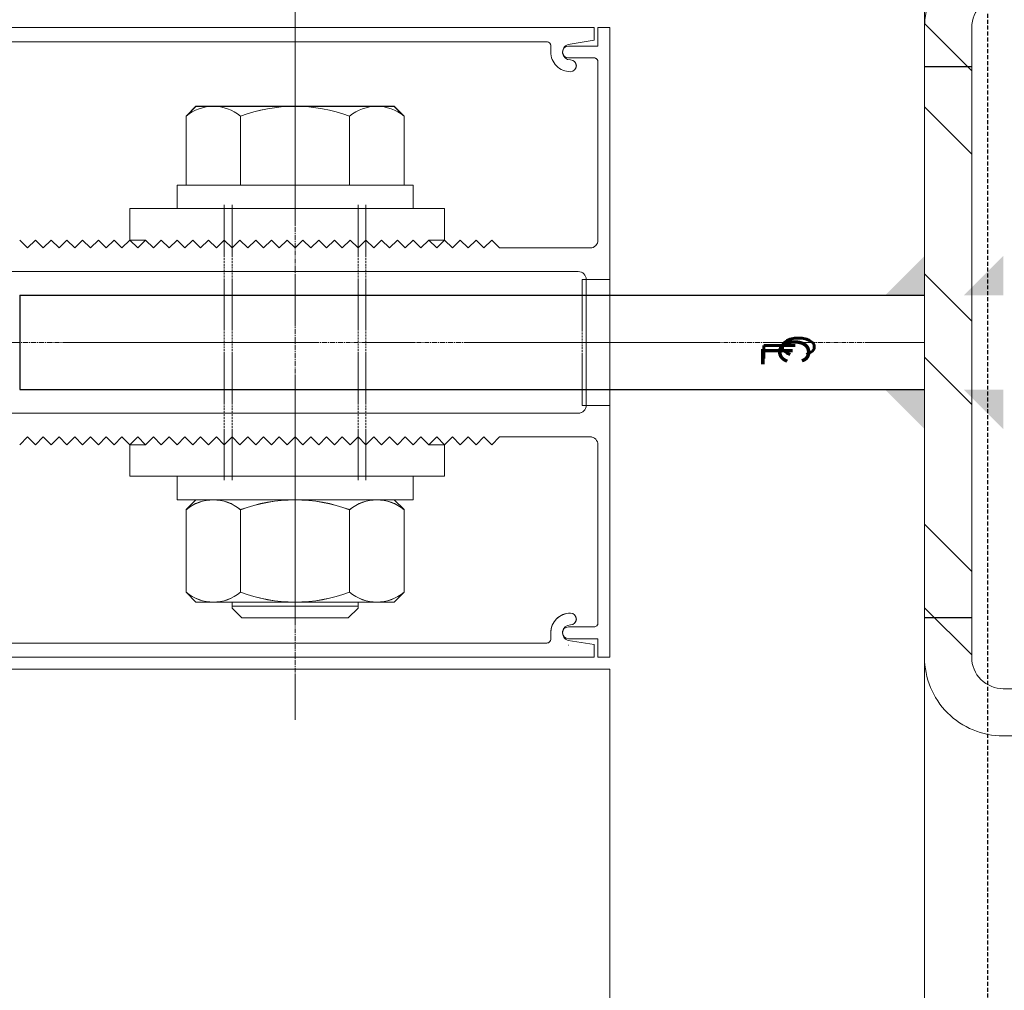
# Model space of a CAD drawing. Header units: inches. Extents: x -647532 to 3008597, y -136987 to 2557681.
# Tile 33 of 153: x 50131 to 50256, y 32480 to 32603. Entities that reach past the tile are written whole.
import ezdxf
from ezdxf import colors
from ezdxf.entities.mleader import LeaderData, LeaderLine
from ezdxf.enums import TextEntityAlignment as Align
from ezdxf.math import Vec2, Vec3

# ---------------------------------------------------------------- set-up
doc = ezdxf.new("R2010")
doc.units = ezdxf.units.IN
doc.header["$MEASUREMENT"] = 0
for name, pattern in [('a_base _85_a_base _85_WEST PTB LVL 2 - FACADE$0$CENTER', [50.8, 31.75, -6.35, 6.35, -6.35]), ('a_base _85_a_base _85_WEST PTB LVL 2 - FACADE$0$DASHED', [0.75, 0.5, -0.25]), ('a_base _85_a_base _85_WEST PTB LVL 2 - FACADE$0$HIDDEN', [0.375, 0.25, -0.125]), ('BIAL-IT1I-KGD-001-IN-DWG-141 LEVEL 2 - OVERALL FIRE EXIT PLAN$0$CENTER', [2, 1.25, -0.25, 0.25, -0.25]), ('BIAL-IT1I-KGD-001-IN-DWG-141 LEVEL 2 - OVERALL FIRE EXIT PLAN$0$DASHED', [0.75, 0.5, -0.25]), ('BIAL-IT1I-KGD-001-IN-DWG-141 LEVEL 2 - OVERALL FIRE EXIT PLAN$0$HIDDEN', [9.525, 6.35, -3.175])]:
    doc.linetypes.add(name, pattern=pattern)
doc.layers.add('ARCH', color=8, linetype='Continuous')
for name, color, linetype, lineweight in [('FURN', 8, 'Continuous', 5), ('FURN-HATCH', 8, 'Continuous', 5), ('HAT', 8, 'Continuous', 5), ('YD-EXTERNAL 1', 8, 'Continuous', 5), ('YD-EXTERNAL 4', 8, 'Continuous', 5)]:
    doc.layers.add(name, color=color, linetype=linetype, lineweight=lineweight)
doc.styles.add('ARIAL', font='arial.ttf')
doc.styles.add('BIAL-IT1I-KGD-001-IN-DWG-141 LEVEL 2 - OVERALL FIRE EXIT PLAN$0$RomanS', font='Romans.shx', dxfattribs={"width": 0.8})
doc.styles.add('GENERATED_STYLE_1', font='arial.ttf')
doc.styles.get("Standard").update_dxf_attribs({"font": 'arial.ttf'})

# ---------------------------------------------------------------- blocks, each defined once
blk = doc.blocks.new('BIAL-IT1I-KGD-001-IN-DWG-141 LEVEL 2 - OVERALL FIRE EXIT PLAN$0$CW LAYOUT')
for p, q in [((4044, 218.76), (4044, 298.76)), ((4050, 218.76), (4050, 298.76)), ((3959.48, 208.77), (3965.47, 214.76)), ((3960, 214.76), (4040, 214.76)), ((3970.07, 208.76), (3976.07, 214.76)), ((3991.29, 208.76), (3997.29, 214.76)), ((4001.89, 208.76), (4007.89, 214.76)), ((4023.11, 208.76), (4029.11, 214.76)), ((4033.71, 208.76), (4039.71, 214.76)), ((7888, 208.76), (112, 208.76)), ((3960, 208.76), (4040, 208.76)), ((4041.5, 168.76), (7958.5, 168.76)), ((4041.5, 68.76), (4041.5, 168.76)), ((3983, 143.76), (3980, 143.76)), ((3980, 143.76), (3980, 113.76)), ((3983, 113.76), (3983, 143.76)), ((4017, 113.76), (4017, 143.76)), ((4017, 143.76), (4020, 143.76)), ((4020, 143.76), (4020, 113.76)), ((3970, 141.37), (3971.25, 142.62)), ((3971.25, 142.62), (3980, 142.62)), ((4020, 141.37), (4021.25, 142.62)), ((4031.75, 142.62), (4021.25, 142.62)), ((4033, 141.37), (4031.75, 142.62)), ((3970, 141.37), (3970, 116.15)), ((4020, 141.37), (4020, 116.15)), ((4033, 141.37), (4033, 116.15)), ((4033, 136.76), (4033.75, 136.76)), ((4033.5, 136.76), (4033.5, 120.76)), ((4033.75, 136.76), (4035, 135.51)), ((3971.25, 135.69), (3980, 135.69)), ((4031.75, 135.69), (4021.25, 135.69)), ((4035, 135.51), (4035, 122.01)), ((3971.25, 121.83), (3980, 121.83)), ((4031.75, 121.83), (4021.25, 121.83)), ((4035, 122.01), (4033.75, 120.76)), ((4033, 120.76), (4033.75, 120.76)), ((3970, 116.15), (3971.25, 114.9)), ((4020, 116.15), (4021.25, 114.9)), ((4033, 116.15), (4031.75, 114.9)), ((3971.25, 114.9), (3980, 114.9)), ((4031.75, 114.9), (4021.25, 114.9)), ((3980, 113.76), (3983, 113.76)), ((4020, 113.76), (4017, 113.76))]:
    blk.add_line(p, q)
at = {"linetype": 'BIAL-IT1I-KGD-001-IN-DWG-141 LEVEL 2 - OVERALL FIRE EXIT PLAN$0$DASHED', "lineweight": -3}
blk.add_line((110, 216.76), (7890, 216.76), dxfattribs=at)
at = {"lineweight": -3, "ltscale": 1000}
for p, q in [((3965, 214.76), (3965, 208.76)), ((4035, 214.76), (4035, 208.76)), ((3994, 93.76), (3994, 208.76)), ((4006, 93.76), (4006, 208.76))]:
    blk.add_line(p, q, dxfattribs=at)
at = {"linetype": 'BIAL-IT1I-KGD-001-IN-DWG-141 LEVEL 2 - OVERALL FIRE EXIT PLAN$0$CENTER', "ltscale": 0.5}
for p, q in [((4000, -52.8), (4000, 208.76)), ((3953.33, 128.76), (4047.94, 128.76))]:
    blk.add_line(p, q, dxfattribs=at)
at = {"linetype": 'ByBlock'}
for p, q in [((3960, 167.26), (3960, 168.76)), ((3960, 168.76), (4040, 168.76)), ((3992, 165.26), (3992, 168.76)), ((4008, 165.26), (4008, 168.76)), ((4040, 168.76), (4040, 167.26)), ((3962.35, 167.26), (3960, 167.26)), ((3960, 68.76), (3960, 166.76)), ((3960, 166.76), (3961.6, 166.76)), ((3961.6, 166.76), (3962.14, 163.47)), ((3962.35, 163.51), (3962.35, 167.26)), ((3963.85, 166.76), (3963.85, 163.51)), ((3987, 167.26), (3964.35, 167.26)), ((4035.65, 167.26), (4013, 167.26)), ((4036.15, 163.51), (4036.15, 166.76)), ((4040, 167.26), (4037.65, 167.26)), ((4037.65, 167.26), (4037.65, 163.51)), ((4038.4, 166.76), (4037.86, 163.47)), ((4040, 166.76), (4038.4, 166.76)), ((4040, 68.76), (4040, 166.76)), ((3988, 154.76), (3988, 166.26)), ((3992, 165.76), (4008, 165.76)), ((4012, 166.26), (4012, 154.76)), ((3991, 83.76), (3991, 164.76)), ((4009, 164.76), (4009, 83.76)), ((4038.46, 163.47), (4038.46, 163.47)), ((3961.8, 160.76), (3961.8, 90.76)), ((3963.1, 161.26), (3962.3, 161.26)), ((4036.9, 161.26), (4037.7, 161.26)), ((4038.2, 160.76), (4038.2, 90.76)), ((3987, 153.76), (3988, 154.76)), ((4012, 154.76), (4013, 153.76)), ((3988, 152.76), (3987, 153.76)), ((3987, 151.76), (3988, 152.76)), ((4013, 153.76), (4012, 152.76)), ((4012, 152.76), (4013, 151.76)), ((3988, 150.76), (3987, 151.76)), ((4013, 151.76), (4012, 150.76)), ((3987, 149.76), (3988, 150.76)), ((4012, 150.76), (4013, 149.76)), ((3988, 148.76), (3987, 149.76)), ((4013, 149.76), (4012, 148.76)), ((3983, 147.76), (3987, 147.76)), ((3983, 107.76), (3983, 147.76)), ((3987, 147.76), (3988, 148.76)), ((3987, 147.76), (3987, 145.76)), ((3988, 146.76), (3987, 147.76)), ((4012, 148.76), (4013, 147.76)), ((4013, 147.76), (4012, 146.76)), ((4017, 147.76), (4013, 147.76)), ((4013, 147.76), (4013, 145.76)), ((4017, 107.76), (4017, 147.76)), ((3987, 145.76), (3988, 146.76)), ((4012, 146.76), (4013, 145.76)), ((3987, 145.76), (3988, 144.76)), ((3988, 144.76), (3987, 145.76)), ((4013, 145.76), (4012, 144.76)), ((4013, 145.76), (4012, 144.76)), ((3988, 144.76), (3987, 143.76)), ((3987, 143.76), (3988, 144.76)), ((4012, 144.76), (4013, 143.76)), ((4012, 144.76), (4013, 143.76)), ((3987, 143.76), (3988, 142.76)), ((3988, 142.76), (3987, 143.76)), ((3988, 142.76), (3987, 141.76)), ((3987, 141.76), (3988, 142.76)), ((4013, 143.76), (4012, 142.76)), ((4013, 143.76), (4012, 142.76)), ((4012, 142.76), (4013, 141.76)), ((4012, 142.76), (4013, 141.76)), ((3987, 141.76), (3988, 140.76)), ((3988, 140.76), (3987, 141.76)), ((4013, 141.76), (4012, 140.76)), ((4013, 141.76), (4012, 140.76)), ((3988, 140.76), (3987, 139.76)), ((3987, 139.76), (3988, 140.76)), ((4012, 140.76), (4013, 139.76)), ((4012, 140.76), (4013, 139.76)), ((3987, 139.76), (3988, 138.76)), ((3988, 138.76), (3987, 139.76)), ((4013, 139.76), (4012, 138.76)), ((4013, 139.76), (4012, 138.76)), ((3988, 138.76), (3987, 137.76)), ((3987, 137.76), (3988, 138.76)), ((3987, 137.76), (3988, 136.76)), ((3988, 136.76), (3987, 137.76)), ((4012, 138.76), (4013, 137.76)), ((4012, 138.76), (4013, 137.76)), ((4013, 137.76), (4012, 136.76)), ((4013, 137.76), (4012, 136.76)), ((3988, 136.76), (3987, 135.76)), ((3987, 135.76), (3988, 136.76)), ((4012, 136.76), (4013, 135.76)), ((4012, 136.76), (4013, 135.76)), ((3987, 135.76), (3988, 134.76)), ((3988, 134.76), (3987, 135.76)), ((4013, 135.76), (4012, 134.76)), ((4013, 135.76), (4012, 134.76)), ((3988, 134.76), (3987, 133.76)), ((3987, 133.76), (3988, 134.76)), ((4012, 134.76), (4013, 133.76)), ((4012, 134.76), (4013, 133.76)), ((3987, 133.76), (3988, 132.76)), ((3988, 132.76), (3987, 133.76)), ((3988, 132.76), (3987, 131.76)), ((3987, 131.76), (3988, 132.76)), ((4013, 133.76), (4012, 132.76)), ((4013, 133.76), (4012, 132.76)), ((4012, 132.76), (4013, 131.76)), ((4012, 132.76), (4013, 131.76)), ((3987, 131.76), (3988, 130.76)), ((3988, 130.76), (3987, 131.76)), ((4013, 131.76), (4012, 130.76)), ((4013, 131.76), (4012, 130.76)), ((3988, 130.76), (3987, 129.76)), ((3987, 129.76), (3988, 130.76)), ((4012, 130.76), (4013, 129.76)), ((4012, 130.76), (4013, 129.76)), ((3987, 129.76), (3988, 128.76)), ((3988, 128.76), (3987, 129.76)), ((4013, 129.76), (4012, 128.76)), ((4013, 129.76), (4012, 128.76)), ((3988, 128.76), (3987, 127.76)), ((3987, 127.76), (3988, 128.76)), ((3987, 127.76), (3988, 126.76)), ((3988, 126.76), (3987, 127.76)), ((4012, 128.76), (4013, 127.76)), ((4012, 128.76), (4013, 127.76)), ((4013, 127.76), (4012, 126.76)), ((4013, 127.76), (4012, 126.76)), ((3988, 126.76), (3987, 125.76)), ((3987, 125.76), (3988, 126.76)), ((4012, 126.76), (4013, 125.76)), ((4012, 126.76), (4013, 125.76)), ((3987, 125.76), (3988, 124.76)), ((3988, 124.76), (3987, 125.76)), ((4013, 125.76), (4012, 124.76)), ((4013, 125.76), (4012, 124.76)), ((3988, 124.76), (3987, 123.76)), ((3987, 123.76), (3988, 124.76)), ((4012, 124.76), (4013, 123.76)), ((4012, 124.76), (4013, 123.76)), ((3987, 123.76), (3988, 122.76)), ((3988, 122.76), (3987, 123.76)), ((3988, 122.76), (3987, 121.76)), ((3987, 121.76), (3988, 122.76)), ((4013, 123.76), (4012, 122.76)), ((4013, 123.76), (4012, 122.76)), ((4012, 122.76), (4013, 121.76)), ((4012, 122.76), (4013, 121.76)), ((3987, 121.76), (3988, 120.76)), ((3988, 120.76), (3987, 121.76)), ((4013, 121.76), (4012, 120.76)), ((4013, 121.76), (4012, 120.76)), ((3988, 120.76), (3987, 119.76)), ((3987, 119.76), (3988, 120.76)), ((4012, 120.76), (4013, 119.76)), ((4012, 120.76), (4013, 119.76)), ((3987, 119.76), (3988, 118.76)), ((3988, 118.76), (3987, 119.76)), ((4013, 119.76), (4012, 118.76)), ((4013, 119.76), (4012, 118.76)), ((3988, 118.76), (3987, 117.76)), ((3987, 117.76), (3988, 118.76)), ((3987, 117.76), (3988, 116.76)), ((3988, 116.76), (3987, 117.76)), ((4012, 118.76), (4013, 117.76)), ((4012, 118.76), (4013, 117.76)), ((4013, 117.76), (4012, 116.76)), ((4013, 117.76), (4012, 116.76)), ((3988, 116.76), (3987, 115.76)), ((3987, 115.76), (3988, 116.76)), ((4012, 116.76), (4013, 115.76)), ((4012, 116.76), (4013, 115.76)), ((3987, 115.76), (3988, 114.76)), ((3988, 114.76), (3987, 115.76)), ((4013, 115.76), (4012, 114.76)), ((4013, 115.76), (4012, 114.76)), ((3988, 114.76), (3987, 113.76)), ((3987, 113.76), (3988, 114.76)), ((4012, 114.76), (4013, 113.76)), ((4012, 114.76), (4013, 113.76)), ((3987, 113.76), (3988, 112.76)), ((3988, 112.76), (3987, 113.76)), ((3988, 112.76), (3987, 111.76)), ((3987, 111.76), (3988, 112.76)), ((4013, 113.76), (4012, 112.76)), ((4013, 113.76), (4012, 112.76)), ((4012, 112.76), (4013, 111.76)), ((4012, 112.76), (4013, 111.76)), ((3987, 111.76), (3988, 110.76)), ((3988, 110.76), (3987, 111.76)), ((4013, 111.76), (4012, 110.76)), ((4013, 111.76), (4012, 110.76)), ((3988, 110.76), (3987, 109.76)), ((3987, 109.76), (3988, 110.76)), ((4012, 110.76), (4013, 109.76)), ((4012, 110.76), (4013, 109.76)), ((3987, 109.76), (3987, 107.76)), ((3988, 108.76), (3987, 109.76)), ((4013, 109.76), (4012, 108.76)), ((4013, 109.76), (4013, 107.76)), ((3987, 107.76), (3983, 107.76)), ((3987, 107.76), (3988, 108.76)), ((3988, 106.76), (3987, 107.76)), ((4012, 108.76), (4013, 107.76)), ((4013, 107.76), (4012, 106.76)), ((4013, 107.76), (4017, 107.76)), ((3987, 105.76), (3988, 106.76)), ((4012, 106.76), (4013, 105.76)), ((3988, 104.76), (3987, 105.76)), ((4013, 105.76), (4012, 104.76)), ((3987, 103.76), (3988, 104.76)), ((4012, 104.76), (4013, 103.76)), ((3988, 102.76), (3987, 103.76)), ((3987, 101.76), (3988, 102.76)), ((4013, 103.76), (4012, 102.76)), ((4012, 102.76), (4013, 101.76)), ((3988, 100.76), (3987, 101.76)), ((4013, 101.76), (4012, 100.76)), ((3987, 99.76), (3988, 100.76)), ((4012, 100.76), (4013, 99.76)), ((3988, 98.76), (3987, 99.76)), ((4013, 99.76), (4012, 98.76)), ((3987, 97.76), (3988, 98.76)), ((3988, 96.76), (3987, 97.76)), ((4012, 98.76), (4013, 97.76)), ((4013, 97.76), (4012, 96.76)), ((3987, 95.76), (3988, 96.76)), ((4012, 96.76), (4013, 95.76)), ((3988, 94.76), (3987, 95.76)), ((4013, 95.76), (4012, 94.76)), ((3987, 93.76), (3988, 94.76)), ((4012, 94.76), (4013, 93.76))]:
    blk.add_line(p, q, dxfattribs=at)
at = {"linetype": 'BIAL-IT1I-KGD-001-IN-DWG-141 LEVEL 2 - OVERALL FIRE EXIT PLAN$0$HIDDEN'}
for p, q in [((4008, 168.76), (3992, 168.76)), ((3992, 165.26), (4008, 165.26)), ((3982.5, 137.76), (4017.5, 137.76)), ((3982.5, 136.76), (4017.5, 136.76)), ((3982.5, 120.76), (4017.5, 120.76)), ((3982.5, 119.76), (4017.5, 119.76))]:
    blk.add_line(p, q, dxfattribs=at)
at = {"lineweight": -3}
blk.add_line((3994, 93.76), (4006, 93.76), dxfattribs=at)
for centre, radius, start, end in [((3960, 218.76), 10, 180, 270), ((3960, 218.76), 4, 180, 270), ((4040, 218.76), 4, 270, 0), ((4040, 218.76), 10, 270, 0), ((3975.42, 139.15), 5.42, 140.3167, 219.6833), ((4025.43, 139.15), 5.42, 140.3167, 219.6833), ((4027.58, 139.15), 5.42, 320.3167, 39.6833), ((3989.82, 128.76), 19.82, 159.5452, 200.4548), ((4039.83, 128.76), 19.82, 159.5452, 200.4548), ((4013.18, 128.76), 19.82, 339.5452, 20.4548), ((3975.42, 118.37), 5.42, 140.3167, 219.6833), ((4025.43, 118.37), 5.42, 140.3167, 219.6833), ((4027.58, 118.37), 5.42, 320.3167, 39.6833)]:
    blk.add_arc(centre, radius, start, end)
at = {"linetype": 'ByBlock'}
for centre, radius, start, end in [((3964.35, 166.76), 0.5, 90, 180), ((3987, 166.26), 1, 0, 90), ((4013, 166.26), 1, 90, 180), ((4035.65, 166.76), 0.5, 0, 90), ((3992, 164.76), 1, 90, 180), ((4008, 164.76), 1, 0, 90), ((3964.85, 163.76), 0.75, 0, 180), ((4035.15, 163.76), 0.75, 0, 180), ((3963.1, 163.76), 1, 196.8404, 0), ((3963.1, 163.51), 0.75, 180, 0), ((3963.1, 163.76), 2.5, 270, 0), ((4036.9, 163.76), 2.5, 180, 270), ((4036.9, 163.76), 1, 180, 343.1596), ((4036.9, 163.51), 0.75, 180, 0), ((3962.3, 160.76), 0.5, 90, 180), ((4037.7, 160.76), 0.5, 0, 90)]:
    blk.add_arc(centre, radius, start, end, dxfattribs=at)
for points in [[(3994, 218.76), (3989, 218.76), (3994, 213.76)], [(4006, 218.76), (4011, 218.76), (4006, 213.76)], [(3994, 208.76), (3989, 208.76), (3994, 203.76)], [(4006, 208.76), (4011, 208.76), (4006, 203.76)]]:
    blk.add_solid(points)
at = {"style": 'BIAL-IT1I-KGD-001-IN-DWG-141 LEVEL 2 - OVERALL FIRE EXIT PLAN$0$RomanS', "width": 0.8}
for s, p in [('C', (3999.05, 190.73)), ('L', (3999.86, 188.33))]:
    blk.add_text(s, height=4, dxfattribs=at).set_placement(p)
blk = doc.blocks.new('_TagSlot')
at = {"color": 0, "linetype": 'ByBlock', "lineweight": -2, "transparency": 16777216}
for p, q in [((-4, 4), (4, 4)), ((-4, -4), (4, -4))]:
    blk.add_line(p, q, dxfattribs=at)
for centre, start, end in [((-4, 0), 90, 270), ((4, 0), 270, 90)]:
    blk.add_arc(centre, 4, start, end, dxfattribs=at)
at = {"layer": 'FURN', "color": 0, "transparency": 16777216, "style": 'ARIAL'}
blk.add_attdef('M-01', text='', height=2.5, dxfattribs=at).set_placement((0, -1.5), align=Align.CENTER)
blk = doc.blocks.new('_DotSmall')
at = {"color": 0, "linetype": 'ByBlock', "const_width": 0.5}
blk.add_lwpolyline([(-0.0625, 0, 1), (0.0625, 0, 1)], format="xyb", close=True, dxfattribs=at)
blk = doc.blocks.new('ARCH')
at = {"layer": 'HAT'}
h = blk.add_hatch(dxfattribs=at)
h.set_pattern_fill('ANSI32', color=256, scale=50)
h.set_pattern_definition([(45, (76894.55, 12639.06), (-336.7596, 336.7596), []), (45, (77119.05, 12639.06), (-336.7596, 336.7596), [])])
h.paths.add_polyline_path([(54520.606, 30779.057), (54520.606, 20892.366), (50121.851, 20892.366), (50121.851, 36450.363), (53690.606, 36450.363), (53690.606, 35062.363), (53955.606, 35062.363), (53955.606, 30779.057)])
at = {"layer": 'YD-EXTERNAL 4', "linetype": 'Continuous'}
for points in [[(50245.61, 32568.366), (50245.61, 32573.366), (50240.61, 32568.366)], [(50255.61, 32568.366), (50255.61, 32573.366), (50250.61, 32568.366)], [(50245.61, 32556.366), (50240.61, 32556.366), (50245.61, 32551.366)], [(50255.61, 32556.366), (50250.61, 32556.366), (50255.61, 32551.366)]]:
    blk.add_hatch(color=256, dxfattribs=at).paths.add_polyline_path(points)
at = {"layer": 'YD-EXTERNAL 4', "linetype": 'a_base _85_a_base _85_WEST PTB LVL 2 - FACADE$0$DASHED'}
blk.add_line((50253.61, 36452.366), (50253.61, 28672.366), dxfattribs=at)
at = {"layer": 'YD-EXTERNAL 4', "linetype": 'a_base _85_a_base _85_WEST PTB LVL 2 - FACADE$0$CENTER'}
for p, q in [((50165.61, 32609.037), (50165.61, 32514.423)), ((49984.049, 32562.366), (50245.61, 32562.366))]:
    blk.add_line(p, q, dxfattribs=at)
at = {"layer": 'YD-EXTERNAL 4', "linetype": 'Continuous'}
for p, q in [((50251.61, 32597.366), (50245.61, 32597.366)), ((50153.004, 32592.366), (50151.754, 32591.116)), ((50178.217, 32592.366), (50153.004, 32592.366)), ((50178.217, 32592.366), (50179.467, 32591.116)), ((50151.754, 32591.116), (50151.754, 32582.366)), ((50158.682, 32591.116), (50158.682, 32582.366)), ((50172.539, 32591.116), (50172.539, 32582.366)), ((50179.467, 32591.116), (50179.467, 32582.366)), ((50202.11, 32570.366), (50205.61, 32570.366)), ((50130.61, 32568.366), (50245.61, 32568.366)), ((50130.61, 32568.366), (50130.61, 32556.366)), ((50130.61, 32556.366), (50245.61, 32556.366)), ((50202.11, 32554.366), (50205.61, 32554.366)), ((50153.004, 32542.366), (50151.754, 32541.116)), ((50178.217, 32542.366), (50179.467, 32541.116)), ((50151.754, 32530.616), (50151.754, 32541.116)), ((50158.682, 32530.616), (50158.682, 32541.116)), ((50172.539, 32530.616), (50172.539, 32541.116)), ((50179.467, 32530.616), (50179.467, 32541.116)), ((50153.004, 32529.366), (50151.754, 32530.616)), ((50178.217, 32529.366), (50179.467, 32530.616)), ((50178.217, 32529.366), (50153.004, 32529.366)), ((50157.61, 32529.366), (50157.61, 32528.616)), ((50173.61, 32528.866), (50157.61, 32528.866)), ((50158.86, 32527.366), (50157.61, 32528.616)), ((50173.61, 32528.616), (50172.36, 32527.366)), ((50173.61, 32529.366), (50173.61, 32528.616)), ((50172.36, 32527.366), (50158.86, 32527.366)), ((50251.61, 32527.366), (50245.61, 32527.366)), ((50200.317, 32523.908), (50200.367, 32523.908)), ((50105.61, 32520.866), (50205.61, 32520.866)), ((50205.61, 32520.866), (50205.61, 28603.866))]:
    blk.add_line(p, q, dxfattribs=at)
at = {"layer": 'YD-EXTERNAL 4', "linetype": 'a_base _85_a_base _85_WEST PTB LVL 2 - FACADE$0$HIDDEN'}
for p, q in [((50156.61, 32579.866), (50156.61, 32544.866)), ((50157.61, 32579.866), (50157.61, 32544.866)), ((50173.61, 32579.866), (50173.61, 32544.866)), ((50174.61, 32579.866), (50174.61, 32544.866)), ((50202.11, 32570.366), (50202.11, 32554.366)), ((50205.61, 32554.366), (50205.61, 32570.366))]:
    blk.add_line(p, q, dxfattribs=at)
at = {"layer": 'YD-EXTERNAL 4', "linetype": 'Continuous', "flags": 128}
for points in [[(50245.61, 28674.366), (50245.61, 36450.366), (50445.61, 36450.366), (50445.61, 28674.366)], [(50130.61, 32575.366), (50131.61, 32574.366), (50132.61, 32575.366), (50133.61, 32574.366), (50134.61, 32575.366), (50135.61, 32574.366), (50136.61, 32575.366), (50137.61, 32574.366), (50138.61, 32575.366), (50139.61, 32574.366), (50140.61, 32575.366), (50141.61, 32574.366), (50142.61, 32575.366), (50143.61, 32574.366), (50144.61, 32575.366), (50145.61, 32574.366), (50146.61, 32575.366)], [(50180.61, 32579.366), (50180.61, 32582.366), (50150.61, 32582.366), (50150.61, 32579.366)], [(50146.61, 32549.366), (50145.61, 32550.366), (50144.61, 32549.366), (50143.61, 32550.366), (50142.61, 32549.366), (50141.61, 32550.366), (50140.61, 32549.366), (50139.61, 32550.366), (50138.61, 32549.366), (50137.61, 32550.366), (50136.61, 32549.366), (50135.61, 32550.366), (50134.61, 32549.366), (50133.61, 32550.366), (50132.61, 32549.366), (50131.61, 32550.366), (50130.61, 32549.366)], [(50180.61, 32545.366), (50180.61, 32542.366), (50150.61, 32542.366), (50150.61, 32545.366)]]:
    blk.add_lwpolyline(points, dxfattribs=at)
for points in [[(50198.106, 32600.066, 0.4142136), (50197.606, 32600.566), (50127.611, 32600.566, 0.4142136), (50127.311, 32600.266), (50127.311, 32590.166, -0.4142136), (50127.011, 32589.866), (50126.072, 32589.866, -0.2679492), (50125.812, 32590.016), (50125.177, 32591.116, -0.4142136), (50125.36, 32591.799), (50125.861, 32592.088, 0.2679492), (50126.111, 32592.521), (50126.111, 32600.266, 0.4142136), (50125.811, 32600.566), (50105.611, 32600.566), (50105.611, 32602.366), (50203.61, 32602.366), (50203.61, 32600.766), (50200.317, 32600.223, 0.8628696), (50200.606, 32598.266, -1), (50200.606, 32596.766, -0.4142136), (50198.106, 32599.266)], [(50119.61, 32554.366), (50119.61, 32570.366, -0.4142136), (50120.61, 32571.366), (50201.61, 32571.366, -0.4142136), (50202.61, 32570.366), (50202.61, 32554.366, -0.4142136), (50201.61, 32553.366), (50120.61, 32553.366, -0.4142136)], [(50198.106, 32524.666, -0.4142136), (50197.606, 32524.166), (50127.611, 32524.166, -0.4142136), (50127.311, 32524.466), (50127.311, 32534.566, 0.4142136), (50127.011, 32534.866), (50126.072, 32534.866, 0.2679492), (50125.812, 32534.716), (50125.177, 32533.616, 0.4142136), (50125.36, 32532.933), (50125.861, 32532.643, -0.2679492), (50126.111, 32532.21), (50126.111, 32524.466, -0.4142136), (50125.811, 32524.166), (50105.611, 32524.166), (50105.611, 32522.366), (50203.61, 32522.366), (50203.61, 32523.966), (50200.317, 32524.508, -0.8628696), (50200.606, 32526.466, 1), (50200.606, 32527.966, 0.4142136), (50198.106, 32525.466)]]:
    blk.add_lwpolyline(points, format="xyb", close=True, dxfattribs=at)
blk.add_lwpolyline([(50182.61, 32575.366), (50183.61, 32574.366), (50184.61, 32575.366), (50185.61, 32574.366), (50186.61, 32575.366), (50187.61, 32574.366), (50188.61, 32575.366), (50189.61, 32574.366), (50190.61, 32575.366), (50191.61, 32574.366), (50203.11, 32574.366, 0.4142136), (50204.11, 32575.366), (50204.11, 32598.016, 0.4142136), (50203.61, 32598.516), (50200.356, 32598.516, -1), (50200.356, 32600.016), (50204.11, 32600.016), (50204.11, 32602.366), (50205.61, 32602.366), (50205.61, 32522.366), (50204.11, 32522.366), (50204.11, 32524.716), (50200.356, 32524.716, -1), (50200.356, 32526.216), (50203.61, 32526.216, 0.4142136), (50204.11, 32526.716), (50204.11, 32549.366, 0.4142136), (50203.11, 32550.366), (50191.61, 32550.366), (50190.61, 32549.366), (50189.61, 32550.366), (50188.61, 32549.366), (50187.61, 32550.366), (50186.61, 32549.366), (50185.61, 32550.366), (50184.61, 32549.366), (50183.61, 32550.366), (50182.61, 32549.366)], format="xyb", dxfattribs=at)
for points in [[(50184.61, 32579.366), (50184.61, 32575.366), (50182.61, 32575.366), (50181.61, 32574.366), (50180.61, 32575.366), (50179.61, 32574.366), (50178.61, 32575.366), (50177.61, 32574.366), (50176.61, 32575.366), (50175.61, 32574.366), (50174.61, 32575.366), (50173.61, 32574.366), (50172.61, 32575.366), (50171.61, 32574.366), (50170.61, 32575.366), (50169.61, 32574.366), (50168.61, 32575.366), (50167.61, 32574.366), (50166.61, 32575.366), (50165.61, 32574.366), (50164.61, 32575.366), (50163.61, 32574.366), (50162.61, 32575.366), (50161.61, 32574.366), (50160.61, 32575.366), (50159.61, 32574.366), (50158.61, 32575.366), (50157.61, 32574.366), (50156.61, 32575.366), (50155.61, 32574.366), (50154.61, 32575.366), (50153.61, 32574.366), (50152.61, 32575.366), (50151.61, 32574.366), (50150.61, 32575.366), (50149.61, 32574.366), (50148.61, 32575.366), (50147.61, 32574.366), (50146.61, 32575.366), (50144.61, 32575.366), (50144.61, 32579.366)], [(50184.61, 32545.366), (50184.61, 32549.366), (50182.61, 32549.366), (50181.61, 32550.366), (50180.61, 32549.366), (50179.61, 32550.366), (50178.61, 32549.366), (50177.61, 32550.366), (50176.61, 32549.366), (50175.61, 32550.366), (50174.61, 32549.366), (50173.61, 32550.366), (50172.61, 32549.366), (50171.61, 32550.366), (50170.61, 32549.366), (50169.61, 32550.366), (50168.61, 32549.366), (50167.61, 32550.366), (50166.61, 32549.366), (50165.61, 32550.366), (50164.61, 32549.366), (50163.61, 32550.366), (50162.61, 32549.366), (50161.61, 32550.366), (50160.61, 32549.366), (50159.61, 32550.366), (50158.61, 32549.366), (50157.61, 32550.366), (50156.61, 32549.366), (50155.61, 32550.366), (50154.61, 32549.366), (50153.61, 32550.366), (50152.61, 32549.366), (50151.61, 32550.366), (50150.61, 32549.366), (50149.61, 32550.366), (50148.61, 32549.366), (50147.61, 32550.366), (50146.61, 32549.366), (50144.61, 32549.366), (50144.61, 32545.366)]]:
    blk.add_lwpolyline(points, close=True, dxfattribs=at)
at = {"layer": 'YD-EXTERNAL 4', "linetype": 'Continuous'}
for centre, radius, start, end in [((50155.218, 32586.941), 5.425, 50.31666, 129.68334), ((50165.61, 32572.541), 19.825, 69.54522, 110.45478), ((50176.003, 32586.941), 5.425, 50.31666, 129.68334), ((50155.218, 32536.941), 5.425, 50.31666, 129.68334), ((50165.61, 32522.541), 19.825, 69.54522, 110.45478), ((50176.003, 32536.941), 5.425, 50.31666, 129.68334), ((50155.218, 32534.791), 5.425, 230.31666, 309.68334), ((50165.61, 32549.191), 19.825, 249.54522, 290.45478), ((50176.003, 32534.791), 5.425, 230.31666, 309.68334)]:
    blk.add_arc(centre, radius, start, end, dxfattribs=at)
at = {"layer": 'YD-EXTERNAL 1', "rotation": 269.9999999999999}
blk.add_blockref('BIAL-IT1I-KGD-001-IN-DWG-141 LEVEL 2 - OVERALL FIRE EXIT PLAN$0$CW LAYOUT', (50036.85, 36562.363), dxfattribs=at)
at = {"layer": 'YD-EXTERNAL 4', "linetype": 'Continuous', "char_height": 4, "attachment_point": 1, "rotation": 270, "style": 'GENERATED_STYLE_1'}
for s, insert in [('{\\W0.800000x;C}', (50231.047, 32562.862)), ('{\\W0.800000x;L}', (50228.842, 32561.9))]:
    blk.add_mtext(s, dxfattribs=dict(at, insert=insert))
at = {"layer": 'FURN-HATCH', "linetype": 'Continuous'}
ml = blk.add_multileader_block('Standard', dxfattribs=at)
ml.set_content('_TagSlot', color=256, scale=-11.71875)
ml.set_attribute('M-01', 'VNR1', width=0)
ml.set_leader_properties(color=256, linetype='ByLayer', lineweight=-1)
ml.set_arrow_properties(name='DOTSMALL')
ml.build(insert=Vec2(0, 0))
ml.multileader.update_dxf_attribs({"dogleg_length": 115.809, "arrow_head_size": 28.235})
ctx = ml.context
ctx.base_point, ctx.char_height, ctx.arrow_head_size, ctx.landing_gap_size, ctx.plane_origin = Vec3(101476.346, 52296.962), 200, 28.235, 4, Vec3(100757.024, 52076.672)
notes = []
notes.append((ctx, [(0, (0, 0, 0), (0, 0), (1, 0), 1, [])]))
ctx.block.insert, ctx.block.rotation, ctx.block.scale = Vec3(101570.096, 52296.962), 3.1415927, Vec3(-11.71875, 11.71875, 11.71875)
ml = blk.add_multileader_block('Standard', dxfattribs=at)
ml.set_content('_TagSlot', color=256, scale=-11.71875)
ml.set_attribute('M-01', 'VNR1', width=0)
ml.set_leader_properties(color=256, linetype='ByLayer', lineweight=-1)
ml.set_arrow_properties(name='DOTSMALL')
ml.build(insert=Vec2(0, 0))
ml.multileader.update_dxf_attribs({"dogleg_length": 115.809, "arrow_head_size": 28.235})
ctx = ml.context
ctx.base_point, ctx.char_height, ctx.arrow_head_size, ctx.landing_gap_size, ctx.plane_origin = Vec3(97954.669, 52254.917), 200, 28.235, 4, Vec3(97235.347, 52034.627)
notes.append((ctx, [(0, (0, 0, 0), (0, 0), (1, 0), 1, [])]))
ctx.block.insert, ctx.block.rotation, ctx.block.scale = Vec3(98048.419, 52254.917), 3.1415927, Vec3(-11.71875, 11.71875, 11.71875)
ml = blk.add_multileader_block('Standard', dxfattribs=at)
ml.set_content('_TagSlot', color=256, scale=-11.71875)
ml.set_attribute('M-01', 'VNR1', width=0)
ml.set_leader_properties(color=256, linetype='ByLayer', lineweight=-1)
ml.set_arrow_properties(name='DOTSMALL')
ml.build(insert=Vec2(0, 0))
ml.multileader.update_dxf_attribs({"dogleg_length": 115.809, "arrow_head_size": 28.235})
ctx = ml.context
ctx.base_point, ctx.char_height, ctx.arrow_head_size, ctx.landing_gap_size, ctx.plane_origin = Vec3(99751.234, 51693.272), 200, 28.235, 4, Vec3(99031.911, 51472.982)
notes.append((ctx, [(0, (0, 0, 0), (0, 0), (1, 0), 1, [])]))
ctx.block.insert, ctx.block.rotation, ctx.block.scale = Vec3(99844.984, 51693.272), 3.1415927, Vec3(-11.71875, 11.71875, 11.71875)
for ctx, leaders in notes:
    for number, flags, end, landing, length, lines in leaders:
        leader = LeaderData()
        leader.index, (leader.has_last_leader_line, leader.has_dogleg_vector, leader.attachment_direction) = number, flags
        leader.last_leader_point, leader.dogleg_vector, leader.dogleg_length = Vec3(end), Vec3(landing), length
        for number, points, colour, breaks in lines:
            line = LeaderLine()
            line.index, line.vertices, line.color, line.breaks = number, Vec3.list(points), colors.encode_raw_color(colour), breaks
            leader.lines.append(line)
        ctx.leaders.append(leader)

msp = doc.modelspace()

# ---------------------------------------------------------------- block references
at = {"layer": 'ARCH'}
msp.add_blockref('ARCH', (0, 0), dxfattribs=at)

doc.saveas('drawing.dxf')
